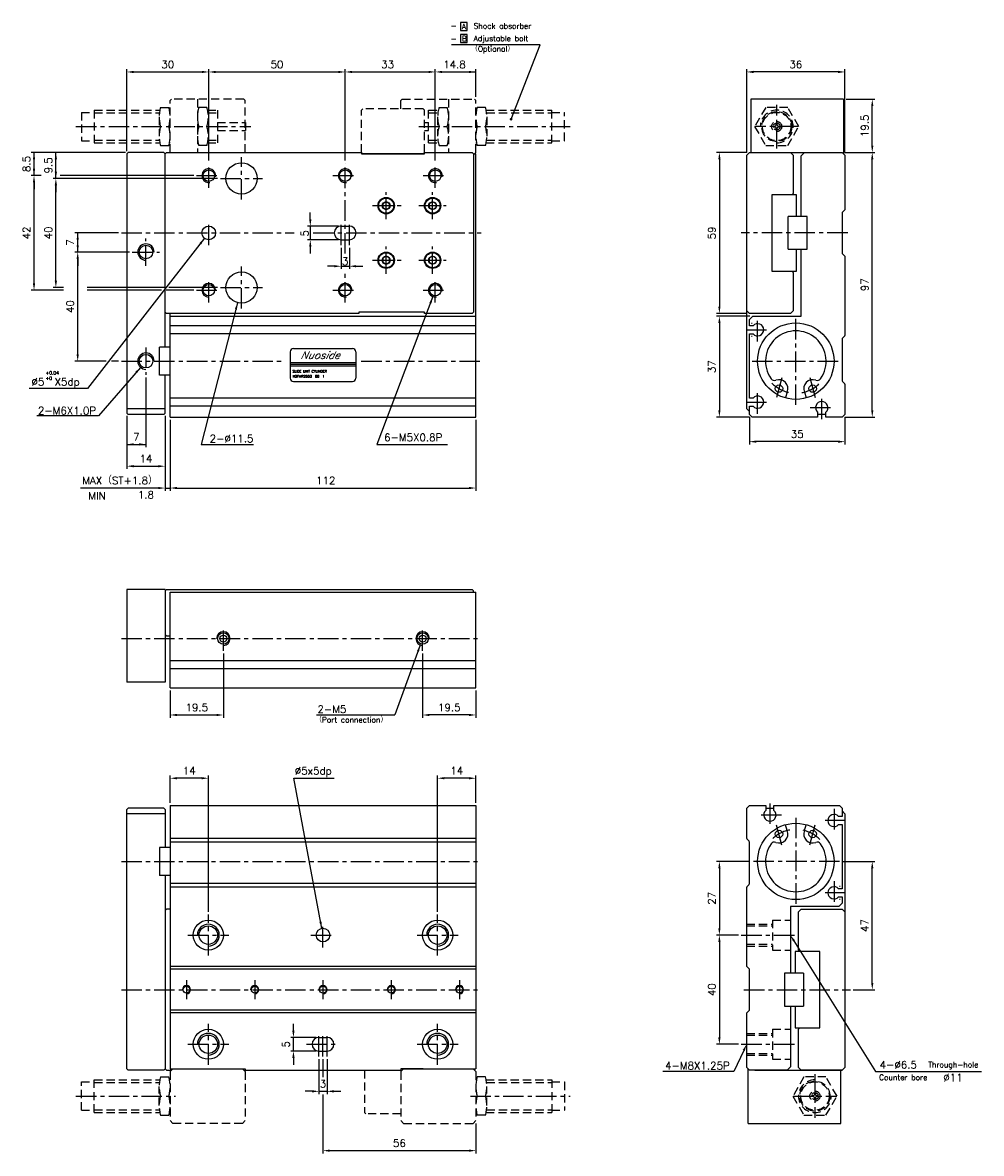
# Model space of a CAD drawing. Extents: x 16 to 578, y 8 to 423.
# Tile 2 of 2: x 227 to 578, y 8 to 423. Entities that reach past the tile are written whole.
import ezdxf
from ezdxf.enums import TextEntityAlignment as Align

# ---------------------------------------------------------------- set-up
doc = ezdxf.new("R2010")
doc.units = 0
doc.header["$LTSCALE"] = 6
doc.header["$MEASUREMENT"] = 0
doc.linetypes.add('CENTER', pattern=[2, 1.25, -0.25, 0.25, -0.25])
doc.linetypes.add('HIDDENX2', pattern=[0.75, 0.5, -0.25])
for name, color, linetype in [('CENTER', 1, 'CENTER'), ('DIM', 3, 'CONTINUOUS'), ('HIDDEN', 3, 'HIDDENX2'), ('PLINE', 2, 'CONTINUOUS')]:
    doc.layers.add(name, color=color, linetype=linetype)
doc.styles.add('AEH', font='SIMPLEX', dxfattribs={"bigfont": 'AE'})

msp = doc.modelspace()

# ---------------------------------------------------------------- linework, layer by layer
at = {"layer": 'CENTER'}
for p, q in [((503.38, 376.76), (503.38, 392.76)), ((246.68, 384.76), (310.78, 384.76)), ((372.33, 384.76), (427.68, 384.76)), ((511.38, 384.76), (495.38, 384.76)), ((307.33, 358.01), (307.33, 373.51)), ((295.33, 362.26), (295.33, 371.26)), ((345.33, 338.22), (345.33, 371.26)), ((378.33, 362.26), (378.33, 371.26)), ((290.83, 366.76), (299.83, 366.76)), ((299.58, 365.76), (315.08, 365.76)), ((340.83, 366.76), (349.83, 366.76)), ((373.83, 366.76), (382.83, 366.76)), ((360.33, 350.76), (360.33, 360.76)), ((377.33, 350.76), (377.33, 360.76)), ((355.33, 355.76), (367.33, 355.76)), ((372.33, 355.76), (382.33, 355.76)), ((295.33, 341.26), (295.33, 350.26)), ((343.83, 341.26), (343.83, 349.85)), ((346.83, 341.26), (346.83, 350.26)), ((263.33, 345.76), (326.63, 345.76)), ((333.61, 345.76), (395.18, 345.76)), ((529.38, 345.76), (490.38, 345.76)), ((272.33, 333.76), (272.33, 343.76)), ((360.33, 330.76), (360.33, 340.76)), ((377.33, 330.76), (377.33, 340.76)), ((267.33, 338.76), (277.33, 338.76)), ((355.33, 335.76), (367.33, 335.76)), ((372.33, 335.76), (382.33, 335.76)), ((307.33, 318.01), (307.33, 333.51)), ((345.33, 320.26), (345.33, 332.2)), ((295.33, 320.26), (295.33, 329.26)), ((378.33, 320.26), (378.33, 329.26)), ((290.83, 324.76), (299.83, 324.76)), ((299.58, 325.76), (315.08, 325.76)), ((340.83, 324.76), (349.83, 324.76)), ((373.83, 324.76), (382.83, 324.76)), ((496.38, 306.01), (496.38, 314.51)), ((510.38, 282.76), (510.38, 314.76)), ((492.13, 310.26), (500.63, 310.26)), ((272.33, 303.76), (272.33, 293.76)), ((263.33, 298.76), (323.18, 298.76)), ((351.18, 298.76), (395.18, 298.76)), ((494.38, 298.76), (526.38, 298.76)), ((505.28, 292.65), (503.18, 284.84)), ((515.47, 292.74), (517.58, 284.84)), ((496.38, 279.51), (496.38, 288.01)), ((519.88, 277.51), (519.88, 286.01)), ((492.13, 283.76), (500.63, 283.76)), ((515.63, 281.76), (524.13, 281.76)), ((300.68, 192.58), (300.68, 201.58)), ((373.68, 192.58), (373.68, 201.58)), ((263.33, 197.08), (395.18, 197.08)), ((500.88, 136.65), (500.88, 128.15)), ((524.38, 134.65), (524.38, 126.15)), ((505.13, 132.4), (496.63, 132.4)), ((505.3, 121.43), (503.18, 129.33)), ((510.38, 131.4), (510.38, 99.4)), ((515.49, 121.52), (517.58, 129.33)), ((528.63, 130.4), (520.13, 130.4)), ((263.33, 115.4), (395.18, 115.4)), ((526.38, 115.4), (494.38, 115.4)), ((524.38, 108.15), (524.38, 99.65)), ((528.63, 103.9), (520.13, 103.9)), ((295.18, 80.9), (295.18, 95.9)), ((379.18, 80.9), (379.18, 95.9)), ((337.18, 83.9), (337.18, 92.9)), ((287.68, 88.4), (302.68, 88.4)), ((332.68, 88.4), (341.68, 88.4)), ((371.68, 88.4), (386.68, 88.4)), ((490.38, 88.4), (510.38, 88.4)), ((287.18, 71.9), (287.18, 64.9)), ((312.18, 71.9), (312.18, 64.9)), ((337.18, 71.9), (337.18, 64.9)), ((362.18, 71.9), (362.18, 64.9)), ((387.18, 71.9), (387.18, 64.9)), ((263.33, 68.4), (395.18, 68.4)), ((491.38, 68.4), (530.38, 68.4)), ((295.18, 40.9), (295.18, 55.9)), ((379.18, 40.9), (379.18, 55.9)), ((335.68, 43.9), (335.68, 52.9)), ((337.18, 43.9), (337.18, 52.9)), ((338.68, 43.9), (338.68, 52.9)), ((287.68, 48.4), (302.68, 48.4)), ((331.18, 48.4), (343.18, 48.4)), ((371.68, 48.4), (386.68, 48.4)), ((490.38, 48.4), (510.38, 48.4)), ((517.38, 37.4), (517.38, 21.4)), ((246.68, 29.4), (283.18, 29.4)), ((391.18, 29.4), (427.68, 29.4)), ((509.38, 29.4), (525.38, 29.4))]:
    msp.add_line(p, q, dxfattribs=at)
for centre, start, end in [((510.38, 299.4), 224.4155, 257.5054), ((510.38, 299.4), 280.2365, 313.3185), ((510.38, 114.77), 100.2365, 133.3185), ((510.38, 114.77), 44.4155, 77.5054)]:
    msp.add_arc(centre, 12.35, start, end, dxfattribs=at)
at = {"layer": 'DIM'}
for p, q in [((387.54, 422.85), (387.54, 419.95)), ((390.04, 422.85), (387.54, 422.85)), ((390.04, 419.95), (390.04, 422.85)), ((387.54, 419.95), (390.04, 419.95)), ((416.71, 414.76), (384.25, 414.76)), ((390.04, 418.44), (387.54, 418.44)), ((387.54, 418.44), (387.54, 415.54)), ((387.54, 415.54), (390.04, 415.54)), ((390.04, 415.54), (390.04, 418.44)), ((406.09, 387.46), (416.71, 414.76)), ((265.33, 375.76), (265.33, 405.76)), ((267.83, 404.76), (292.83, 404.76)), ((295.33, 372.26), (295.33, 405.76)), ((297.83, 404.76), (342.83, 404.76)), ((345.33, 372.26), (345.33, 405.76)), ((347.83, 404.76), (375.83, 404.76)), ((378.33, 372.26), (378.33, 405.76)), ((380.83, 404.76), (393.18, 404.76)), ((393.18, 395.68), (393.18, 405.76)), ((492.38, 375.26), (492.38, 405.76)), ((525.88, 404.76), (494.88, 404.76)), ((528.38, 375.26), (528.38, 405.76)), ((528.88, 394.76), (539.38, 394.76)), ((538.38, 377.76), (538.38, 392.26)), ((264.83, 375.26), (230.33, 375.26)), ((231.33, 366.76), (231.33, 375.26)), ((239.33, 365.76), (239.33, 375.26)), ((492.38, 375.26), (481.38, 375.26)), ((528.38, 375.26), (539.38, 375.26)), ((482.38, 372.76), (482.38, 318.76)), ((538.38, 280.76), (538.38, 372.76)), ((233.99, 366.76), (230.33, 366.76)), ((298.58, 365.76), (238.33, 365.76)), ((289.83, 366.76), (240.87, 366.76)), ((231.33, 327.26), (231.33, 364.26)), ((231.33, 364.26), (231.33, 361.76)), ((239.33, 328.26), (239.33, 363.26)), ((239.33, 363.26), (239.33, 360.76)), ((332.53, 350.76), (332.53, 353.26)), ((342.83, 348.26), (331.53, 348.26)), ((332.53, 348.26), (332.53, 343.26)), ((262.33, 345.76), (246.33, 345.76)), ((247.33, 338.76), (247.33, 345.76)), ((293.79, 343.79), (250.96, 288.76)), ((342.83, 343.26), (331.53, 343.26)), ((332.53, 340.76), (332.53, 338.26)), ((343.83, 340.26), (343.83, 332.56)), ((346.83, 340.26), (346.83, 332.56)), ((266.33, 338.76), (246.33, 338.76)), ((247.33, 301.26), (247.33, 336.26)), ((247.33, 336.26), (247.33, 333.76)), ((341.33, 333.56), (338.83, 333.56)), ((343.83, 333.56), (346.83, 333.56)), ((349.33, 333.56), (351.83, 333.56)), ((242.12, 324.76), (230.33, 324.76)), ((242.12, 325.76), (238.33, 325.76)), ((278.98, 325.76), (250.8, 325.76)), ((277.98, 324.76), (250.8, 324.76)), ((289.83, 324.76), (279.76, 324.76)), ((298.58, 325.76), (280.76, 325.76)), ((305.9, 320.19), (292.59, 268.26)), ((377.44, 322.43), (356.86, 268.26)), ((492.38, 316.26), (481.38, 316.26)), ((493.58, 315.26), (481.38, 315.26)), ((482.38, 312.76), (482.38, 280.76)), ((257.75, 298.76), (246.33, 298.76)), ((262.33, 298.76), (259.75, 298.76)), ((270.36, 296.5), (254.95, 278.76)), ((272.33, 292.76), (272.33, 267.26)), ((250.96, 288.76), (229.56, 288.76)), ((254.95, 278.76), (232.35, 278.76)), ((265.33, 278.76), (265.33, 259.26)), ((279.33, 278.76), (279.33, 251.26)), ((493.38, 278.26), (481.38, 278.26)), ((493.38, 278.26), (493.38, 268.26)), ((528.38, 278.26), (528.38, 268.26)), ((528.38, 278.26), (539.38, 278.26)), ((281.18, 277.26), (281.18, 251.26)), ((393.18, 277.26), (393.18, 251.26)), ((265.33, 268.26), (272.33, 268.26)), ((292.59, 268.26), (311.76, 268.26)), ((356.86, 268.26), (382.77, 268.26)), ((525.88, 269.26), (495.88, 269.26)), ((267.83, 260.26), (276.83, 260.26)), ((276.83, 252.26), (248.4, 252.26)), ((279.33, 252.26), (281.18, 252.26)), ((283.68, 252.26), (390.68, 252.26)), ((300.68, 191.58), (300.68, 168.08)), ((372.82, 194.73), (363.51, 169.08)), ((373.68, 191.58), (373.68, 168.08)), ((281.18, 178.08), (281.18, 168.08)), ((393.18, 178.08), (393.18, 168.08)), ((283.68, 169.08), (298.18, 169.08)), ((334.8, 169.08), (363.51, 169.08)), ((390.68, 169.08), (376.18, 169.08)), ((281.18, 136.9), (281.18, 146.9)), ((292.68, 145.9), (283.68, 145.9)), ((295.18, 96.9), (295.18, 146.9)), ((326.45, 145.9), (341.29, 145.9)), ((336.72, 90.86), (326.45, 145.9)), ((379.18, 96.9), (379.18, 146.9)), ((390.68, 145.9), (381.68, 145.9)), ((393.18, 136.9), (393.18, 146.9)), ((493.38, 115.4), (481.38, 115.4)), ((482.38, 112.9), (482.38, 90.9)), ((527.38, 115.4), (539.38, 115.4)), ((538.38, 70.9), (538.38, 112.9)), ((489.38, 88.4), (481.38, 88.4)), ((482.38, 85.9), (482.38, 50.9)), ((509.7, 86.28), (539.52, 38.4)), ((531.38, 68.4), (539.38, 68.4)), ((326.35, 53.4), (326.35, 55.9)), ((334.68, 50.9), (325.35, 50.9)), ((326.35, 45.9), (326.35, 50.9)), ((334.68, 45.9), (325.35, 45.9)), ((489.38, 48.4), (481.38, 48.4)), ((491.31, 46.14), (487.65, 38.4)), ((326.35, 43.4), (326.35, 40.9)), ((335.68, 42.9), (335.68, 30.15)), ((337.18, 42.9), (337.18, 36.39)), ((338.68, 42.9), (338.68, 30.15)), ((487.65, 38.4), (461.69, 38.4)), ((539.52, 38.4), (578.35, 38.4)), ((333.18, 31.15), (330.68, 31.15)), ((335.68, 31.15), (338.68, 31.15)), ((337.18, 29.95), (337.18, 8.4)), ((341.18, 31.15), (343.68, 31.15)), ((393.18, 19.4), (393.18, 8.4)), ((339.68, 9.4), (390.68, 9.4))]:
    msp.add_line(p, q, dxfattribs=at)
at = {"layer": 'DIM', "const_width": 0.5}
msp.add_lwpolyline([(405.84, 387.46, 1), (406.34, 387.46, 1)], format="xyb", close=True, dxfattribs=at)
at = {"layer": 'DIM'}
for points in [[(267.83, 405.18), (267.83, 404.35), (265.33, 404.76)], [(292.83, 405.18), (292.83, 404.35), (295.33, 404.76)], [(297.83, 405.18), (297.83, 404.35), (295.33, 404.76)], [(342.83, 405.18), (342.83, 404.35), (345.33, 404.76)], [(347.83, 405.18), (347.83, 404.35), (345.33, 404.76)], [(375.83, 405.18), (375.83, 404.35), (378.33, 404.76)], [(380.83, 405.18), (380.83, 404.35), (378.33, 404.76)], [(390.68, 405.18), (390.68, 404.35), (393.18, 404.76)], [(494.88, 405.18), (494.88, 404.35), (492.38, 404.76)], [(525.88, 405.18), (525.88, 404.35), (528.38, 404.76)], [(537.97, 392.26), (538.8, 392.26), (538.38, 394.76)], [(537.97, 377.76), (538.8, 377.76), (538.38, 375.26)], [(230.91, 372.76), (231.74, 372.76), (231.33, 375.26)], [(238.91, 372.76), (239.74, 372.76), (239.33, 375.26)], [(481.97, 372.76), (482.8, 372.76), (482.38, 375.26)], [(537.97, 372.76), (538.8, 372.76), (538.38, 375.26)], [(230.91, 369.26), (231.74, 369.26), (231.33, 366.76)], [(230.91, 364.26), (231.74, 364.26), (231.33, 366.76)], [(238.91, 368.26), (239.74, 368.26), (239.33, 365.76)], [(238.91, 363.26), (239.74, 363.26), (239.33, 365.76)], [(332.11, 350.76), (332.94, 350.76), (332.53, 348.26)], [(246.91, 343.26), (247.74, 343.26), (247.33, 345.76)], [(246.91, 341.26), (247.74, 341.26), (247.33, 338.76)], [(291.93, 342.07), (292.58, 341.56), (293.79, 343.79)], [(332.11, 340.76), (332.94, 340.76), (332.53, 343.26)], [(246.91, 336.26), (247.74, 336.26), (247.33, 338.76)], [(341.33, 333.98), (341.33, 333.15), (343.83, 333.56)], [(349.33, 333.98), (349.33, 333.15), (346.83, 333.56)], [(238.91, 328.26), (239.74, 328.26), (239.33, 325.76)], [(230.91, 327.26), (231.74, 327.26), (231.33, 324.76)], [(304.87, 317.88), (305.68, 317.67), (305.9, 320.19)], [(376.16, 320.24), (376.94, 319.94), (377.44, 322.43)], [(481.97, 318.76), (482.8, 318.76), (482.38, 316.26)], [(481.97, 312.76), (482.8, 312.76), (482.38, 315.26)], [(246.91, 301.26), (247.74, 301.26), (247.33, 298.76)], [(268.41, 294.88), (269.03, 294.34), (270.36, 296.5)], [(481.97, 280.76), (482.8, 280.76), (482.38, 278.26)], [(537.97, 280.76), (538.8, 280.76), (538.38, 278.26)], [(495.88, 269.68), (495.88, 268.85), (493.38, 269.26)], [(525.88, 269.68), (525.88, 268.85), (528.38, 269.26)], [(267.83, 268.68), (267.83, 267.85), (265.33, 268.26)], [(269.83, 268.68), (269.83, 267.85), (272.33, 268.26)], [(267.83, 260.68), (267.83, 259.85), (265.33, 260.26)], [(276.83, 260.68), (276.83, 259.85), (279.33, 260.26)], [(276.83, 252.68), (276.83, 251.85), (279.33, 252.26)], [(283.68, 252.68), (283.68, 251.85), (281.18, 252.26)], [(390.68, 252.68), (390.68, 251.85), (393.18, 252.26)], [(371.58, 192.53), (372.36, 192.24), (372.82, 194.73)], [(283.68, 169.5), (283.68, 168.67), (281.18, 169.08)], [(298.18, 169.5), (298.18, 168.67), (300.68, 169.08)], [(376.18, 169.5), (376.18, 168.67), (373.68, 169.08)], [(390.68, 169.5), (390.68, 168.67), (393.18, 169.08)], [(283.68, 146.32), (283.68, 145.49), (281.18, 145.9)], [(292.68, 146.32), (292.68, 145.49), (295.18, 145.9)], [(381.68, 146.32), (381.68, 145.49), (379.18, 145.9)], [(390.68, 146.32), (390.68, 145.49), (393.18, 145.9)], [(481.97, 112.9), (482.8, 112.9), (482.38, 115.4)], [(537.97, 112.9), (538.8, 112.9), (538.38, 115.4)], [(336.67, 93.4), (335.85, 93.24), (336.72, 90.86)], [(481.97, 90.9), (482.8, 90.9), (482.38, 88.4)], [(481.97, 85.9), (482.8, 85.9), (482.38, 88.4)], [(509.35, 86.06), (510.06, 86.5), (508.38, 88.4)], [(537.97, 70.9), (538.8, 70.9), (538.38, 68.4)], [(325.93, 53.4), (326.77, 53.4), (326.35, 50.9)], [(481.97, 50.9), (482.8, 50.9), (482.38, 48.4)], [(325.93, 43.4), (326.77, 43.4), (326.35, 45.9)], [(490.94, 46.32), (491.69, 45.97), (492.38, 48.4)], [(333.18, 31.56), (333.18, 30.73), (335.68, 31.15)], [(341.18, 31.56), (341.18, 30.73), (338.68, 31.15)], [(339.68, 9.82), (339.68, 8.99), (337.18, 9.4)], [(390.68, 9.82), (390.68, 8.99), (393.18, 9.4)]]:
    msp.add_solid(points, dxfattribs=at)
at = {"layer": 'HIDDEN'}
for p, q in [((281.18, 394.26), (281.68, 394.76)), ((281.18, 375.26), (281.18, 394.26)), ((308.18, 394.76), (281.68, 394.76)), ((291.18, 394.76), (291.18, 375.26)), ((308.18, 394.76), (308.68, 394.26)), ((308.68, 375.26), (308.68, 394.26)), ((366.18, 394.76), (365.68, 394.26)), ((365.68, 391.26), (365.68, 394.26)), ((366.18, 394.76), (392.68, 394.76)), ((383.18, 394.76), (383.18, 375.26)), ((393.18, 394.26), (392.68, 394.76)), ((393.18, 375.26), (393.18, 394.26)), ((248.68, 389.96), (248.68, 379.56)), ((248.68, 389.96), (253.38, 389.96)), ((253.38, 390.76), (277.43, 390.76)), ((253.38, 390.76), (253.38, 378.76)), ((253.38, 389.76), (277.27, 389.76)), ((277.68, 391.76), (280.68, 391.76)), ((281.18, 390.76), (280.92, 390.76)), ((281.18, 389.76), (281.09, 389.76)), ((291.18, 390.76), (291.43, 390.76)), ((291.18, 389.76), (291.27, 389.76)), ((294.68, 391.76), (291.68, 391.76)), ((294.92, 390.76), (298.48, 390.76)), ((295.09, 389.76), (298.48, 389.76)), ((298.48, 390.76), (298.48, 378.76)), ((351.33, 390.76), (351.83, 391.26)), ((351.33, 375.26), (351.33, 390.76)), ((373.83, 391.26), (351.83, 391.26)), ((374.33, 390.76), (373.83, 391.26)), ((374.33, 375.26), (374.33, 390.76)), ((375.88, 390.76), (379.43, 390.76)), ((375.88, 378.76), (375.88, 390.76)), ((375.88, 389.76), (379.27, 389.76)), ((379.68, 391.76), (382.68, 391.76)), ((382.92, 390.76), (383.18, 390.76)), ((383.09, 389.76), (383.18, 389.76)), ((393.18, 390.76), (393.43, 390.76)), ((393.18, 389.76), (393.27, 389.76)), ((396.68, 391.76), (393.68, 391.76)), ((396.92, 390.76), (420.98, 390.76)), ((397.09, 389.76), (420.98, 389.76)), ((420.98, 378.76), (420.98, 390.76)), ((420.98, 389.96), (425.68, 389.96)), ((425.68, 379.56), (425.68, 389.96)), ((277.18, 388.26), (277.18, 381.26)), ((295.18, 388.26), (295.18, 381.26)), ((298.48, 386.26), (308.78, 386.26)), ((308.78, 386.26), (308.78, 383.26)), ((374.33, 386.26), (375.88, 386.26)), ((379.18, 388.26), (379.18, 381.26)), ((397.18, 388.26), (397.18, 381.26)), ((503.23, 385.24), (503.23, 386)), ((503.53, 385.24), (503.53, 386)), ((298.48, 383.26), (308.78, 383.26)), ((374.33, 383.26), (375.88, 383.26)), ((502.14, 384.91), (502.91, 384.91)), ((502.14, 384.61), (502.91, 384.61)), ((503.23, 383.52), (503.23, 384.29)), ((503.53, 383.52), (503.53, 384.29)), ((503.85, 384.91), (504.62, 384.91)), ((503.85, 384.61), (504.62, 384.61)), ((248.68, 379.56), (253.38, 379.56)), ((253.38, 379.76), (277.27, 379.76)), ((253.38, 378.76), (277.43, 378.76)), ((277.68, 377.76), (280.68, 377.76)), ((281.18, 378.76), (280.92, 378.76)), ((281.18, 379.76), (281.09, 379.76)), ((291.18, 379.76), (291.27, 379.76)), ((291.18, 378.76), (291.43, 378.76)), ((294.68, 377.76), (291.68, 377.76)), ((294.92, 378.76), (298.48, 378.76)), ((295.09, 379.76), (298.48, 379.76)), ((375.88, 379.76), (379.27, 379.76)), ((375.88, 378.76), (379.43, 378.76)), ((379.68, 377.76), (382.68, 377.76)), ((382.92, 378.76), (383.18, 378.76)), ((383.09, 379.76), (383.18, 379.76)), ((393.18, 379.76), (393.27, 379.76)), ((393.18, 378.76), (393.43, 378.76)), ((396.68, 377.76), (393.68, 377.76)), ((396.92, 378.76), (420.98, 378.76)), ((397.09, 379.76), (420.98, 379.76)), ((420.98, 379.56), (425.68, 379.56)), ((351.83, 374.76), (351.33, 375.26)), ((373.83, 374.76), (374.33, 375.26)), ((392.68, 374.76), (393.18, 375.26)), ((492.38, 92.4), (501.88, 92.4)), ((492.38, 91.78), (501.88, 91.78)), ((501.88, 93.9), (501.88, 82.9)), ((501.88, 93.9), (508.38, 93.9)), ((492.38, 85.03), (501.88, 85.03)), ((492.38, 84.4), (501.88, 84.4)), ((501.88, 82.9), (508.38, 82.9)), ((501.88, 53.9), (508.38, 53.9)), ((501.88, 53.9), (501.88, 42.9)), ((492.38, 52.4), (501.88, 52.4)), ((492.38, 51.78), (501.88, 51.78)), ((492.38, 45.03), (501.88, 45.03)), ((492.38, 44.4), (501.88, 44.4)), ((501.88, 42.9), (508.38, 42.9)), ((282.18, 39.4), (281.18, 38.4)), ((281.18, 38.4), (281.18, 20.4)), ((307.68, 39.4), (308.68, 38.4)), ((308.68, 38.4), (308.68, 20.4)), ((352.33, 38.9), (352.33, 23.4)), ((366.68, 39.4), (365.68, 38.4)), ((365.68, 38.4), (365.68, 20.4)), ((392.18, 39.4), (393.18, 38.4)), ((393.18, 38.4), (393.18, 20.4)), ((248.68, 34.6), (253.38, 34.6)), ((248.68, 24.2), (248.68, 34.6)), ((253.38, 35.4), (277.43, 35.4)), ((253.38, 23.4), (253.38, 35.4)), ((253.38, 34.4), (277.27, 34.4)), ((277.68, 36.4), (280.68, 36.4)), ((281.18, 35.4), (280.92, 35.4)), ((281.18, 34.4), (281.09, 34.4)), ((393.18, 35.4), (393.43, 35.4)), ((393.18, 34.4), (393.27, 34.4)), ((396.68, 36.4), (393.68, 36.4)), ((396.92, 35.4), (420.98, 35.4)), ((397.09, 34.4), (420.98, 34.4)), ((420.98, 35.4), (420.98, 23.4)), ((420.98, 34.6), (425.68, 34.6)), ((425.68, 34.6), (425.68, 24.2)), ((277.18, 25.9), (277.18, 32.9)), ((397.18, 25.9), (397.18, 32.9)), ((516.91, 29.55), (516.14, 29.55)), ((516.91, 29.25), (516.14, 29.25)), ((517.23, 30.64), (517.23, 29.88)), ((517.53, 30.64), (517.53, 29.88)), ((518.62, 29.55), (517.85, 29.55)), ((518.62, 29.25), (517.85, 29.25)), ((517.23, 28.93), (517.23, 28.16)), ((517.53, 28.93), (517.53, 28.16)), ((248.68, 24.2), (253.38, 24.2)), ((253.38, 24.4), (277.27, 24.4)), ((253.38, 23.4), (277.43, 23.4)), ((277.68, 22.4), (280.68, 22.4)), ((281.18, 23.4), (280.92, 23.4)), ((281.18, 24.4), (281.09, 24.4)), ((352.33, 23.4), (352.83, 22.9)), ((365.68, 22.9), (352.83, 22.9)), ((393.18, 24.4), (393.27, 24.4)), ((393.18, 23.4), (393.43, 23.4)), ((396.68, 22.4), (393.68, 22.4)), ((396.92, 23.4), (420.98, 23.4)), ((397.09, 24.4), (420.98, 24.4)), ((420.98, 24.2), (425.68, 24.2)), ((282.18, 19.4), (281.18, 20.4)), ((307.68, 19.4), (282.18, 19.4)), ((307.68, 19.4), (308.68, 20.4)), ((365.68, 20.4), (366.68, 19.4)), ((366.68, 19.4), (392.18, 19.4)), ((393.18, 20.4), (392.18, 19.4))]:
    msp.add_line(p, q, dxfattribs=at)
for points in [[(499.34, 391.76), (495.3, 384.76), (499.34, 377.76), (507.42, 377.76), (511.47, 384.76), (507.42, 391.76)], [(521.42, 22.4), (525.47, 29.4), (521.42, 36.4), (513.34, 36.4), (509.3, 29.4), (513.34, 22.4)]]:
    msp.add_lwpolyline(points, close=True, dxfattribs=at)
for centre, radius in [((503.38, 384.76), 5.5), ((503.38, 384.76), 5.2), ((503.38, 384.76), 1.85), ((503.38, 384.76), 1.25), ((517.38, 29.4), 5.5), ((517.38, 29.4), 5.2), ((517.38, 29.4), 1.85), ((517.38, 29.4), 1.25)]:
    msp.add_circle(centre, radius, dxfattribs=at)
for centre, radius, start, end in [((289.68, 388.26), 12.5, 163.7398, 196.2602), ((268.68, 388.26), 12.5, 343.7398, 16.2602), ((303.68, 388.26), 12.5, 163.7398, 196.2602), ((282.68, 388.26), 12.5, 343.7398, 16.2602), ((391.68, 388.26), 12.5, 163.7398, 196.2602), ((370.68, 388.26), 12.5, 343.7398, 16.2602), ((405.68, 388.26), 12.5, 163.7398, 196.2602), ((384.68, 388.26), 12.5, 343.7398, 16.2602), ((289.68, 381.26), 12.5, 163.7398, 196.2602), ((268.68, 381.26), 12.5, 343.7398, 16.2602), ((303.68, 381.26), 12.5, 163.7398, 196.2602), ((282.68, 381.26), 12.5, 343.7398, 16.2602), ((391.68, 381.26), 12.5, 163.7398, 196.2602), ((370.68, 381.26), 12.5, 343.7398, 16.2602), ((405.68, 381.26), 12.5, 163.7398, 196.2602), ((384.68, 381.26), 12.5, 343.7398, 16.2602), ((503.38, 384.76), 0.496, 107.6204, 162.3796), ((503.38, 384.76), 0.496, 197.6204, 252.3796), ((503.38, 384.76), 0.496, 17.6204, 72.3796), ((503.38, 384.76), 0.496, 287.6204, 342.3796), ((289.68, 32.9), 12.5, 163.7398, 196.2602), ((268.68, 32.9), 12.5, 343.7398, 16.2602), ((405.68, 32.9), 12.5, 163.7398, 196.2602), ((384.68, 32.9), 12.5, 343.7398, 16.2602), ((289.68, 25.9), 12.5, 163.7398, 196.2602), ((268.68, 25.9), 12.5, 343.7398, 16.2602), ((405.68, 25.9), 12.5, 163.7398, 196.2602), ((384.68, 25.9), 12.5, 343.7398, 16.2602), ((517.38, 29.4), 0.496, 107.6204, 162.3796), ((517.38, 29.4), 0.496, 197.6204, 252.3796), ((517.38, 29.4), 0.496, 17.6204, 72.3796), ((517.38, 29.4), 0.496, 287.6204, 342.3796)]:
    msp.add_arc(centre, radius, start, end, dxfattribs=at)
at = {"layer": 'HIDDEN', "color": 3}
for centre, start, end in [((503.38, 384.76), 270, 180), ((517.38, 29.4), 90, 0)]:
    msp.add_arc(centre, 6, start, end, dxfattribs=at)
at = {"layer": 'PLINE'}
for p, q in [((493.88, 394.76), (493.88, 375.26)), ((527.88, 394.76), (493.88, 394.76)), ((527.88, 394.76), (527.88, 374.76)), ((265.83, 375.26), (265.33, 374.76)), ((265.33, 374.76), (265.33, 279.76)), ((278.83, 375.26), (265.83, 375.26)), ((278.83, 375.26), (279.33, 374.76)), ((279.33, 374.76), (279.83, 375.26)), ((279.33, 303.86), (279.33, 374.76)), ((279.33, 316.76), (279.33, 374.76)), ((279.83, 375.26), (351.33, 375.26)), ((351.33, 375.26), (351.33, 374.76)), ((351.33, 374.76), (374.33, 374.76)), ((373.88, 374.76), (351.88, 374.76)), ((374.33, 375.26), (391.83, 375.26)), ((374.33, 374.76), (374.33, 375.26)), ((391.83, 375.26), (392.33, 374.76)), ((392.33, 374.76), (392.33, 316.76)), ((392.33, 374.76), (393.18, 374.76)), ((393.18, 278.26), (393.18, 374.76)), ((493.38, 375.26), (492.38, 374.26)), ((492.38, 374.26), (493.38, 375.26)), ((492.38, 281.26), (492.38, 374.26)), ((492.38, 317.26), (492.38, 374.26)), ((493.38, 375.26), (527.38, 375.26)), ((508.38, 375.26), (509.38, 374.26)), ((509.38, 374.26), (509.38, 360.26)), ((512.38, 374.06), (513.58, 375.26)), ((512.38, 351.76), (512.38, 374.06)), ((527.38, 375.26), (528.38, 374.26)), ((528.38, 374.26), (528.38, 354.26)), ((501.58, 359.76), (501.58, 331.76)), ((510.58, 359.76), (501.58, 359.76)), ((508.88, 359.76), (509.38, 360.26)), ((510.58, 351.76), (510.58, 359.76)), ((528.38, 354.26), (527.38, 353.26)), ((527.38, 353.26), (527.38, 338.26)), ((343.83, 348.26), (346.83, 348.26)), ((514.58, 351.76), (507.58, 351.76)), ((507.58, 339.76), (507.58, 351.76)), ((514.58, 339.76), (514.58, 351.76)), ((343.83, 343.26), (346.83, 343.26)), ((507.58, 339.76), (514.58, 339.76)), ((510.58, 331.76), (510.58, 339.76)), ((512.38, 315.26), (512.38, 339.76)), ((527.38, 338.26), (528.38, 337.26)), ((528.38, 337.26), (528.38, 308.21)), ((501.58, 331.76), (510.58, 331.76)), ((508.88, 331.76), (509.38, 331.26)), ((509.38, 331.26), (509.38, 317.26)), ((279.83, 316.26), (279.33, 316.76)), ((350.33, 316.26), (279.83, 316.26)), ((281.18, 278.26), (281.18, 316.26)), ((281.18, 315.26), (393.18, 315.26)), ((350.33, 316.76), (350.33, 316.26)), ((374.33, 316.76), (350.33, 316.76)), ((374.33, 316.26), (374.33, 316.76)), ((391.83, 316.26), (374.33, 316.26)), ((392.33, 316.76), (391.83, 316.26)), ((493.38, 316.26), (492.38, 317.26)), ((508.38, 316.26), (493.38, 316.26)), ((493.38, 314.06), (494.58, 315.26)), ((494.58, 315.26), (512.38, 315.26)), ((509.38, 317.26), (508.38, 316.26)), ((393.18, 311.76), (281.18, 311.76)), ((493.38, 311.76), (493.38, 314.06)), ((494.71, 311.76), (493.38, 311.76)), ((393.18, 308.76), (281.18, 308.76)), ((493.38, 308.76), (494.71, 308.76)), ((493.38, 285.26), (493.38, 308.76)), ((527.38, 306.88), (527.38, 291.65)), ((528.27, 307.93), (527.5, 307.16)), ((281.18, 303.86), (277.33, 303.86)), ((277.33, 293.66), (277.33, 303.86)), ((281.18, 293.66), (277.33, 293.66)), ((279.33, 279.76), (279.33, 293.66)), ((527.5, 291.37), (528.27, 290.6)), ((528.38, 290.32), (528.38, 279.26)), ((507.25, 287.46), (506.66, 285.39)), ((513.52, 287.46), (514.11, 285.39)), ((393.18, 285.26), (281.18, 285.26)), ((393.18, 282.26), (281.18, 282.26)), ((494.71, 285.26), (493.38, 285.26)), ((493.38, 282.26), (494.71, 282.26)), ((493.38, 279.26), (493.38, 282.26)), ((279.33, 281.26), (265.33, 281.26)), ((265.33, 279.76), (265.83, 279.26)), ((278.83, 279.26), (265.83, 279.26)), ((278.83, 279.26), (279.33, 279.76)), ((281.18, 278.26), (393.18, 278.26)), ((492.38, 281.26), (493.38, 280.26)), ((494.38, 278.26), (493.38, 279.26)), ((518.38, 278.26), (494.38, 278.26)), ((518.38, 280.09), (518.38, 278.26)), ((521.38, 279.26), (518.38, 279.26)), ((521.38, 278.26), (521.38, 280.09)), ((527.38, 278.26), (521.38, 278.26)), ((527.38, 278.26), (528.38, 279.26)), ((265.33, 215.08), (265.33, 181.08)), ((279.33, 215.08), (265.33, 215.08)), ((279.33, 215.08), (279.33, 181.08)), ((279.33, 214.58), (279.83, 215.08)), ((279.83, 215.08), (391.83, 215.08)), ((281.18, 214.08), (393.18, 214.08)), ((281.18, 179.08), (281.18, 214.08)), ((392.33, 214.58), (391.83, 215.08)), ((392.33, 214.08), (392.33, 214.58)), ((393.18, 179.08), (393.18, 214.08)), ((279.33, 198.58), (279.83, 198.08)), ((279.83, 198.08), (281.18, 198.08)), ((281.18, 189.08), (393.18, 189.08)), ((281.18, 186.08), (393.18, 186.08)), ((279.33, 181.08), (265.33, 181.08)), ((281.18, 179.08), (393.18, 179.08)), ((265.33, 134.4), (265.83, 134.9)), ((265.33, 39.4), (265.33, 134.4)), ((279.33, 132.9), (265.33, 132.9)), ((278.83, 134.9), (265.83, 134.9)), ((278.83, 134.9), (279.33, 134.4)), ((279.33, 134.4), (279.33, 120.5)), ((281.18, 135.9), (393.18, 135.9)), ((281.18, 135.9), (281.18, 39.4)), ((393.18, 135.9), (393.18, 39.4)), ((493.38, 135.9), (492.38, 134.9)), ((492.38, 123.85), (492.38, 134.9)), ((493.38, 135.9), (499.38, 135.9)), ((499.38, 135.9), (499.38, 134.08)), ((499.38, 134.9), (502.38, 134.9)), ((502.38, 135.9), (526.38, 135.9)), ((502.38, 134.08), (502.38, 135.9)), ((526.38, 135.9), (527.38, 134.9)), ((527.38, 134.9), (527.38, 131.9)), ((528.38, 132.9), (527.38, 133.9)), ((528.38, 132.9), (528.38, 39.9)), ((507.25, 126.71), (506.66, 128.77)), ((513.52, 126.71), (514.11, 128.77)), ((527.38, 131.9), (526.06, 131.9)), ((526.06, 128.9), (527.38, 128.9)), ((527.38, 128.9), (527.38, 105.4)), ((277.33, 120.5), (277.33, 110.3)), ((281.18, 120.5), (277.33, 120.5)), ((393.18, 123.85), (281.18, 123.85)), ((393.18, 122.52), (281.18, 122.52)), ((493.27, 122.8), (492.5, 123.56)), ((493.38, 107.29), (493.38, 122.52)), ((281.18, 110.3), (277.33, 110.3)), ((279.33, 110.3), (279.33, 39.4)), ((393.18, 107.29), (281.18, 107.29)), ((393.18, 105.96), (281.18, 105.96)), ((492.38, 76.9), (492.38, 105.96)), ((492.5, 106.24), (493.27, 107.01)), ((527.38, 105.4), (526.06, 105.4)), ((526.06, 102.4), (527.38, 102.4)), ((527.38, 100.1), (526.18, 98.9)), ((527.38, 102.4), (527.38, 100.1)), ((279.83, 97.9), (279.33, 97.4)), ((279.33, 97.4), (279.33, 39.4)), ((281.18, 97.9), (279.83, 97.9)), ((508.38, 98.9), (508.38, 74.4)), ((526.18, 98.9), (508.38, 98.9)), ((511.38, 96.9), (512.38, 97.9)), ((511.38, 82.9), (511.38, 96.9)), ((512.38, 97.9), (527.38, 97.9)), ((527.38, 97.9), (528.38, 96.9)), ((528.38, 96.9), (528.38, 39.9)), ((511.88, 82.4), (511.38, 82.9)), ((519.18, 82.4), (510.18, 82.4)), ((510.18, 82.4), (510.18, 74.4)), ((519.18, 54.4), (519.18, 82.4)), ((393.18, 76.9), (281.18, 76.9)), ((393.18, 75.9), (281.18, 75.9)), ((493.38, 75.9), (492.38, 76.9)), ((493.38, 60.9), (493.38, 75.9)), ((506.18, 74.4), (506.18, 62.4)), ((513.18, 74.4), (506.18, 74.4)), ((513.18, 74.4), (513.18, 62.4)), ((506.18, 62.4), (513.18, 62.4)), ((508.38, 62.4), (508.38, 40.1)), ((510.18, 62.4), (510.18, 54.4)), ((393.18, 60.9), (281.18, 60.9)), ((393.18, 59.9), (281.18, 59.9)), ((492.38, 59.9), (493.38, 60.9)), ((492.38, 39.9), (492.38, 59.9)), ((510.18, 54.4), (519.18, 54.4)), ((511.88, 54.4), (511.38, 53.9)), ((511.38, 39.9), (511.38, 53.9)), ((335.68, 50.9), (338.68, 50.9)), ((335.68, 45.9), (338.68, 45.9)), ((265.83, 38.9), (265.33, 39.4)), ((278.83, 38.9), (265.83, 38.9)), ((278.83, 38.9), (279.33, 39.4)), ((279.33, 39.4), (279.83, 38.9)), ((279.83, 38.9), (281.68, 38.9)), ((281.18, 39.4), (308.68, 39.4)), ((308.68, 39.4), (308.68, 38.9)), ((308.68, 38.9), (365.68, 38.9)), ((373.88, 39.4), (365.68, 39.4)), ((365.68, 39.4), (365.68, 38.9)), ((366.68, 39.4), (393.18, 39.4)), ((493.38, 38.9), (492.38, 39.9)), ((492.88, 19.4), (492.88, 39.4)), ((507.18, 38.9), (493.38, 38.9)), ((495.38, 38.9), (527.38, 38.9)), ((508.38, 40.1), (507.18, 38.9)), ((512.38, 38.9), (511.38, 39.9)), ((527.38, 38.9), (512.38, 38.9)), ((526.88, 19.4), (526.88, 38.9)), ((528.38, 39.9), (527.38, 38.9)), ((527.38, 38.9), (528.38, 39.9)), ((492.88, 19.4), (526.88, 19.4))]:
    msp.add_line(p, q, dxfattribs=at)
at = {"layer": 'PLINE', "color": 5}
for p, q in [((494.38, 312.56), (494.18, 312.56)), ((494.18, 307.96), (494.38, 307.96)), ((526.58, 106.2), (526.39, 106.2)), ((526.39, 101.6), (526.58, 101.6))]:
    msp.add_line(p, q, dxfattribs=at)
at = {"layer": 'PLINE', "color": 3}
for p, q in [((326.38, 303.36), (347.98, 303.36)), ((325.18, 302.16), (325.18, 292.56)), ((349.18, 302.16), (349.18, 292.56)), ((325.18, 298.23), (349.18, 298.23)), ((325.18, 297.63), (349.18, 297.63)), ((325.18, 297.03), (349.18, 297.03)), ((326.38, 291.36), (347.98, 291.36))]:
    msp.add_line(p, q, dxfattribs=at)
at = {"layer": 'PLINE'}
for points in [[(361.58, 356.49), (360.33, 357.21), (359.08, 356.49), (359.08, 355.04), (360.33, 354.32), (361.58, 355.04)], [(378.58, 356.49), (377.33, 357.21), (376.08, 356.49), (376.08, 355.04), (377.33, 354.32), (378.58, 355.04)], [(361.58, 336.49), (360.33, 337.21), (359.08, 336.49), (359.08, 335.04), (360.33, 334.32), (361.58, 335.04)], [(378.58, 336.49), (377.33, 337.21), (376.08, 336.49), (376.08, 335.04), (377.33, 334.32), (378.58, 335.04)]]:
    msp.add_lwpolyline(points, close=True, dxfattribs=at)
for centre, radius in [((295.33, 366.76), 2.1), ((307.33, 365.76), 5.75), ((345.33, 366.76), 2.1), ((378.33, 366.76), 2.1), ((360.33, 355.76), 3), ((377.33, 355.76), 3), ((295.33, 345.76), 2.5), ((272.33, 338.76), 2.5), ((360.33, 335.76), 3), ((377.33, 335.76), 3), ((307.33, 325.76), 5.75), ((295.33, 324.76), 2.1), ((345.33, 324.76), 2.1), ((378.33, 324.76), 2.1), ((510.38, 298.76), 14), ((272.33, 298.76), 2.5), ((504.22, 288.7), 1.35), ((516.55, 288.7), 1.35), ((300.68, 197.08), 2.1), ((373.68, 197.08), 2.1), ((300.68, 197.08), 1.25), ((373.68, 197.08), 1.25), ((510.38, 115.4), 14), ((504.22, 125.46), 1.35), ((516.55, 125.46), 1.35), ((295.18, 88.4), 5.5), ((295.18, 88.4), 3.38), ((379.18, 88.4), 5.5), ((379.18, 88.4), 3.38), ((337.18, 88.4), 2.5), ((287.18, 68.4), 1.25), ((312.18, 68.4), 1.25), ((337.18, 68.4), 1.25), ((362.18, 68.4), 1.25), ((387.18, 68.4), 1.25), ((295.18, 48.4), 5.5), ((379.18, 48.4), 5.5), ((295.18, 48.4), 3.38), ((379.18, 48.4), 3.38)]:
    msp.add_circle(centre, radius, dxfattribs=at)
at = {"layer": 'PLINE', "color": 3}
for centre, radius in [((360.33, 355.76), 2.75), ((360.33, 355.77), 1.44), ((377.33, 355.76), 2.75), ((377.33, 355.76), 1.44), ((360.33, 335.76), 2.75), ((360.31, 335.75), 1.46), ((377.33, 335.76), 2.75), ((377.33, 335.76), 1.44)]:
    msp.add_circle(centre, radius, dxfattribs=at)
for centre, radius, start, end in [((295.33, 366.76), 2.5, 351.2296, 279.2866), ((345.33, 366.76), 2.5, 351.2296, 279.2866), ((378.33, 366.76), 2.5, 351.2296, 279.2866), ((272.33, 338.76), 3, 0, 270), ((295.33, 324.76), 2.5, 0, 270), ((345.33, 324.76), 2.5, 351.2296, 279.2866), ((378.33, 324.76), 2.5, 351.2296, 279.2866), ((326.38, 302.16), 1.2, 90, 180), ((347.98, 302.16), 1.2, 360, 90), ((272.33, 298.76), 3, 0, 270), ((326.38, 292.56), 1.2, 180, 270), ((347.98, 292.56), 1.2, 270, 360), ((300.68, 197.08), 2.5, 270, 180), ((373.68, 197.08), 2.5, 0, 270), ((295.18, 88.4), 4, 270, 180), ((379.18, 88.4), 4, 270, 180), ((287.18, 68.4), 1.5, 270, 180), ((312.18, 68.4), 1.5, 270, 180), ((337.18, 68.4), 1.5, 270, 180), ((362.18, 68.4), 1.5, 270, 180), ((387.18, 68.4), 1.5, 270, 180), ((295.18, 48.4), 4, 270, 180), ((379.18, 48.4), 4, 270, 180)]:
    msp.add_arc(centre, radius, start, end, dxfattribs=at)
at = {"layer": 'PLINE'}
for centre, radius, start, end in [((343.83, 345.76), 2.5, 90, 270), ((346.83, 345.76), 2.5, 270, 90), ((496.38, 310.26), 2.25, 221.8103, 138.1897), ((510.38, 298.76), 11.11, 324.6792, 215.3208), ((527.78, 306.88), 0.4, 135, 180), ((527.98, 308.21), 0.4, 315, 0), ((502.57, 293.23), 1.54, 215.3208, 289.9505), ((504.22, 288.7), 3.27, 337.6642, 109.9505), ((516.55, 288.7), 3.27, 70.0495, 202.3358), ((518.19, 293.23), 1.54, 250.0495, 324.6792), ((527.78, 291.65), 0.4, 180, 225), ((527.98, 290.32), 0.4, 0, 45), ((496.38, 283.76), 2.25, 221.8103, 138.1897), ((519.88, 281.76), 2.25, 311.8103, 228.1897), ((500.88, 132.4), 2.25, 131.8103, 48.1897), ((524.38, 130.4), 2.25, 41.8103, 318.1897), ((504.22, 125.46), 3.27, 250.0495, 22.3358), ((516.55, 125.46), 3.27, 157.6642, 289.9505), ((492.78, 123.85), 0.4, 180, 225), ((492.98, 122.52), 0.4, 360, 45), ((510.38, 115.4), 11.11, 144.6792, 35.3208), ((502.57, 120.94), 1.54, 70.0495, 144.6792), ((518.19, 120.94), 1.54, 35.3208, 109.9505), ((492.78, 105.96), 0.4, 135, 180), ((492.98, 107.29), 0.4, 315, 0), ((524.38, 103.9), 2.25, 41.8103, 318.1897), ((335.68, 48.4), 2.5, 90, 270), ((338.68, 48.4), 2.5, 270, 90)]:
    msp.add_arc(centre, radius, start, end, dxfattribs=at)

# ---------------------------------------------------------------- texts
at = {"layer": 'DIM', "style": 'AEH'}
for s, height, p in [('Shock absorber', 2, (392.38, 420.63)), ('- ', 2, (383.95, 420.63)), ('A', 2, (388.04, 420.42)), ('- ', 2, (383.95, 415.88)), ('B', 2, (388.04, 416.01)), ('Adjustable bolt', 2, (392.38, 416.06)), ('（Optional）', 2, (391.32, 412.22)), ('+0.04', 1.2, (235.55, 293.84)), ('%%C5  X5dp', 2.75, (230.38, 289.8)), ('+0', 1.2, (235.55, 291.87)), ('2-M6X1.0P', 2.75, (232.74, 279.24)), ('2-%%C11.5', 2.75, (295.66, 269.01)), ('6-M5X0.8P', 2.75, (359.56, 269.45)), ('2-M5', 2.75, (335.15, 169.83)), ('（Port connection）', 2, (334.2, 166.34)), ('%%C5x5dp', 2.75, (326.86, 147.22)), ('4-M8X1.25P', 2.75, (462.48, 39.18)), ('4-%%C6.5', 2.75, (541.06, 39.5)), ('Through-hole', 2, (558.89, 39.94)), ('Counter bore', 2, (540.89, 35.26)), ('%%C11', 2.75, (564.41, 34.79))]:
    msp.add_text(s, height=height, dxfattribs=at).set_placement(p)
for s, p in [('30', (280.33, 407.51)), ('50', (320.33, 407.51)), ('33', (360.83, 407.51)), ('14.8', (385.33, 407.51)), ('36', (510.38, 407.51)), ('3', (345.33, 335.36)), ('7', (268.83, 271.01)), ('35', (510.88, 272.01)), ('14', (272.33, 263.01)), ('MAX（ST+1.8）', (262.82, 255.01)), ('112', (338.18, 255.01)), ('MIN      ', (260.06, 249.39)), ('1.8', (272.31, 249.75)), ('19.5', (290.93, 171.83)), ('19.5', (383.43, 171.83)), ('14', (288.18, 148.65)), ('14', (386.18, 148.65)), ('3', (337.18, 33.9)), ('56', (365.18, 12.15))]:
    msp.add_text(s, height=2.75, dxfattribs=at).set_placement(p, align=Align.MIDDLE_CENTER)
for s, p in [('19.5', (535.63, 385.01)), ('8.5', (228.58, 371.01)), ('9.5', (236.58, 370.51)), ('42', (228.58, 345.76)), ('40', (236.58, 345.76)), ('5', (330.48, 345.61)), ('59', (479.63, 345.76)), ('7', (244.58, 342.26)), ('97', (535.63, 326.76)), ('40', (244.58, 318.76)), ('37', (479.63, 296.76)), ('27', (479.63, 101.9)), ('47', (535.63, 91.9)), ('40', (479.63, 68.4)), ('5', (323.6, 48.36))]:
    msp.add_text(s, height=2.75, rotation=90, dxfattribs=at).set_placement(p, align=Align.MIDDLE_CENTER)
at = {"layer": 'DIM', "insert": (328.88, 302.33), "char_height": 2.75, "width": 29.7645, "attachment_point": 1, "style": 'AEH'}
msp.add_mtext('{\\Fsimplex,ae|c134;\\Q25;\\C0;Nuoside}', dxfattribs=at)
at = {"layer": 'PLINE', "color": 3, "style": 'AEH'}
for s, p in [('SLIDE UNIT CYLINDER ', (326.05, 294.58)), ('NDFMR2550  68  1', (326.05, 292.77))]:
    msp.add_text(s, height=0.88, dxfattribs=at).set_placement(p)

doc.saveas('drawing.dxf')
